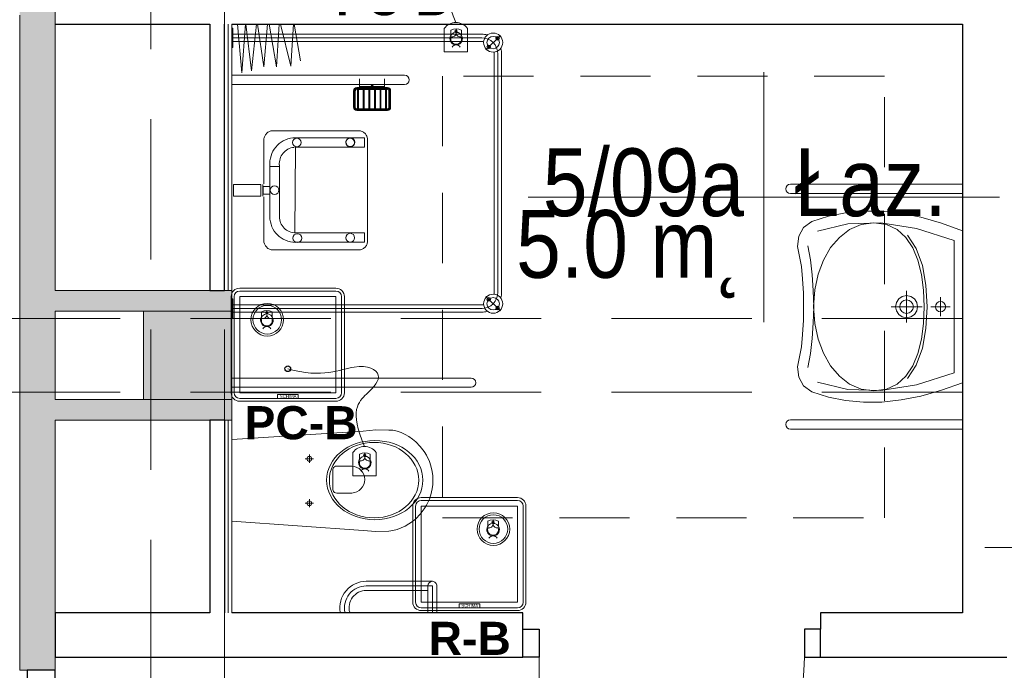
# Model space of a CAD drawing. Header units: centimetres. Extents: x -1316 to 21770, y -8842 to 3590.
# Tile 105 of 125: x 530 to 865, y 781 to 1002. Entities that reach past the tile are written whole.
import ezdxf

# ---------------------------------------------------------------- set-up
doc = ezdxf.new("R2010")
doc.units = ezdxf.units.CM
for name, pattern in [('Hidden', [71.4375, 47.625, -23.8125]), ('Ponad', [39.688, 23.813, -15.875]), ('Ukryte', [71.438, 47.625, -23.813])]:
    doc.linetypes.add(name, pattern=pattern)
for name, color, linetype, lineweight in [('A-AREA-IDEN', 2, 'Continuous', 13), ('A-DETL-GENF', 92, 'Continuous', 9), ('A-DETL-HDLN', 90, 'Ukryte', 9), ('A-DETL-MEDM', 33, 'Continuous', 13), ('A-DOOR', 31, 'Continuous', 13), ('A-FLOR-OVHD', 1, 'Ponad', 9), ('A-WALL', 113, 'Continuous', 13), ('A-WALL-FNSH', 113, 'Continuous', 13), ('A-WALL-IDEN', 211, 'Continuous', 13), ('A-WALL-PATT', 111, 'Continuous', 13), ('P-SANR-FIXT', 6, 'Continuous', 9), ('PRZYW_Elementy_inst_przyw', 7, 'Continuous', 9), ('S-COLS', 52, 'Continuous', 13)]:
    doc.layers.add(name, color=color, linetype=linetype, lineweight=lineweight)
doc.styles.add('adam', font='arialbd.ttf')
doc.styles.add('Arial_11', font='arial.ttf', dxfattribs={"width": 0.85, "height": 23})

# ---------------------------------------------------------------- blocks, each defined once
blk = doc.blocks.new('M_Concrete-Square-Column - 300 x 300mm-1794508-5_piętro III __10_50 m_ - stan projektowany')
at = {"layer": 'S-COLS', "lineweight": 9}
blk.add_hatch(color=254, dxfattribs=at).paths.add_polyline_path([(15, -15), (15, 15), (-15, 15), (-15, -15)], flags=0)
for p, q in [((15, 15), (-15, 15)), ((-15, 15), (-15, -15)), ((15, -15), (15, 15)), ((-15, -15), (15, -15))]:
    blk.add_line(p, q, dxfattribs=at)
blk = doc.blocks.new('DRZWI 1S - automatyczna etykieta - Drzwi 90 _łazienkowe_-2364279-5_piętro III __10_50 m_ - stan projektowany')
at = {"layer": 'A-DETL-GENF'}
for p, q in [((-50.5, 7.5), (-50.5, -2)), ((-45, 7.5), (-50.5, 7.5)), ((-45, -2), (-45, 7.5)), ((50.5, 7.5), (45, 7.5)), ((45, 7.5), (45, -2)), ((50.5, -2), (50.5, 7.5)), ((-50.5, -2), (-45, -2)), ((45, -2), (50.5, -2))]:
    blk.add_line(p, q, dxfattribs=at)
at = {"layer": 'A-DETL-MEDM', "lineweight": 25}
for p, q in [((-45, 7.5), (-50.5, 7.5)), ((-50.5, 7.5), (-50.5, -2)), ((-45, -2), (-45, 7.5)), ((45, -2), (45, 7.5)), ((45, 7.5), (50.5, 7.5)), ((50.5, 7.5), (50.5, -2)), ((-50.5, -2), (-45, -2)), ((50.5, -2), (45, -2))]:
    blk.add_line(p, q, dxfattribs=at)
at = {"layer": 'A-DOOR'}
blk.add_line((45, 7.5), (45, 97.5), dxfattribs=at)
blk.add_arc((45, 7.5), 90, 90, 180, dxfattribs=at)
blk = doc.blocks.new('miska ustępowa dla N_35_5x54 wisząca koło narożna - Type 1-2357504-5_piętro III __10_50 m_ - stan projektowany')
at = {"layer": 'P-SANR-FIXT'}
for p, q in [((-1.4, -3.75), (-4.56, -48.31)), ((29.22, -48.31), (26.4, -3.75)), ((44.09, -84.95), (44.09, -3.75)), ((47.21, -84.95), (47.21, -3.75)), ((3.32, -30.06), (6.14, -30.06)), ((4.69, -28.65), (4.69, -31.45)), ((18.43, -30.06), (21.25, -30.06)), ((19.8, -28.65), (19.8, -31.45)), ((8.17, -39.35), (8.17, -44.47)), ((16.4, -38.08), (9.09, -38.08)), ((17.32, -44.47), (17.32, -39.35)), ((-24.94, -49.38), (-24.94, -70.25)), ((-23.38, -49.38), (-23.38, -71.81)), ((-21.82, -49.38), (-21.82, -71.81)), ((-4.56, -48.31), (-4.88, -52.64)), ((29.58, -52.64), (29.22, -48.31)), ((-4.88, -52.64), (-4.82, -57.07)), ((29.53, -57.07), (29.58, -52.64)), ((-4.82, -57.07), (-4.57, -58.43)), ((-4.57, -58.43), (-4.19, -59.84)), ((-4.19, -59.84), (-3.69, -61.21)), ((28.69, -61.21), (29.19, -59.84)), ((29.19, -59.84), (29.57, -58.43)), ((29.57, -58.43), (29.53, -57.07)), ((-3.69, -61.21), (-3.07, -62.53)), ((-3.07, -62.53), (-2.34, -63.8)), ((27.34, -63.8), (28.07, -62.53)), ((28.07, -62.53), (28.69, -61.21)), ((-2.34, -63.8), (-1.51, -65.01)), ((-1.51, -65.01), (-0.58, -66.14)), ((-0.58, -66.14), (1.02, -67.71)), ((23.98, -67.71), (25.58, -66.14)), ((25.58, -66.14), (26.51, -65.01)), ((26.51, -65.01), (27.34, -63.8)), ((1.02, -67.71), (2.75, -69.02)), ((2.75, -69.02), (4.01, -69.78)), ((4.01, -69.78), (6.13, -70.8)), ((18.87, -70.8), (20.99, -69.78)), ((20.99, -69.78), (22.25, -69.02)), ((22.25, -69.02), (23.98, -67.71)), ((-32.54, -70.25), (-23.38, -70.25)), ((-23.38, -71.81), (-32.54, -71.81)), ((-23.38, -73.37), (-32.54, -73.37)), ((6.13, -70.8), (7.56, -71.26)), ((7.56, -71.26), (9.56, -71.73)), ((9.56, -71.73), (11.02, -71.92)), ((11.02, -71.92), (12.5, -72)), ((12.5, -72), (13.98, -71.92)), ((13.98, -71.92), (15.44, -71.73)), ((15.44, -71.73), (17.44, -71.26)), ((17.44, -71.26), (18.87, -70.8))]:
    blk.add_line(p, q, dxfattribs=at)
for centre in [(4.69, -30.06), (19.8, -30.06)]:
    blk.add_circle(centre, 0.825, dxfattribs=at)
for centre, radius, start, end in [((9.34, -39.23), 1.17, 102.2339, 185.8899), ((16.15, -39.23), 1.17, 354.1101, 77.7661), ((-30.79, -49.38), 8.97, 0, 99.9996), ((-30.79, -49.38), 7.41, 0, 102.1327), ((-30.79, -49.38), 5.85, 0, 105.4382), ((12.74, -44.25), 4.58, 182.8022, 357.1978), ((-23.38, -71.81), 1.56, 0, 90), ((-23.38, -71.81), 1.56, 270, 0), ((45.65, -84.95), 1.56, 180, 360)]:
    blk.add_arc(centre, radius, start, end, dxfattribs=at)
for centre, major_axis, ratio in [((12.55, -52.26), (0, 16.33), 0.823529), ((12.55, -52.01), (0, 15.16), 0.845174)]:
    blk.add_ellipse(centre, major_axis=major_axis, ratio=ratio, dxfattribs=at)
blk = doc.blocks.new('brodzik natryskowy dla N - Type 1-V8-5_piętro III __10_50 m_ - stan projektowany')
at = {"layer": 'P-SANR-FIXT'}
for p, q in [((-35.25, 90), (-40.13, 94.88)), ((47.11, 95.3), (-33.8, 95.3)), ((-33.8, 94.05), (47.11, 94.05)), ((48.56, 90), (53.43, 94.88)), ((47.11, 92.8), (-33.8, 92.8)), ((-40.55, 4.05), (-40.55, 88.55)), ((-39.3, 3.75), (-39.3, 88.55)), ((-38.05, 4.05), (-38.05, 88.55)), ((51.36, 4.05), (51.36, 88.55)), ((52.61, 3.75), (52.61, 88.75)), ((53.86, 4.05), (53.86, 88.55)), ((-26.61, 3.95), (-26.61, 62.35)), ((-23.41, 62.35), (-23.41, 3.95)), ((-15.71, 57.65), (-21.31, 57.65)), ((-15.71, 57.35), (-21.31, 57.35)), ((-15.71, 57.05), (-21.31, 57.05)), ((-22.41, 55.6), (-25.41, 55.6)), ((-22.81, 55.6), (-22.81, 47.1)), ((-22.61, 55.6), (-22.61, 47.1)), ((-22.41, 56.55), (-22.41, 46.15)), ((-22.11, 56.55), (-22.11, 46.15)), ((-21.81, 56.55), (-21.81, 46.15)), ((-21.81, 56.25), (-15.21, 56.25)), ((-21.81, 55.95), (-15.21, 55.95)), ((-21.81, 54.35), (-15.21, 54.35)), ((-21.81, 54.05), (-15.21, 54.05)), ((-15.21, 46.15), (-15.21, 56.55)), ((-14.91, 46.15), (-14.91, 56.55)), ((-14.61, 46.15), (-14.61, 56.55)), ((-21.81, 52.45), (-15.21, 52.45)), ((-21.81, 52.15), (-15.21, 52.15)), ((-21.81, 50.55), (-15.21, 50.55)), ((-21.81, 50.25), (-15.21, 50.25)), ((-22.41, 47.1), (-25.41, 47.1)), ((-21.81, 48.65), (-15.21, 48.65)), ((-21.81, 48.35), (-15.21, 48.35)), ((-7.74, 47.12), (-7.7, 47.39)), ((-7.74, 46.84), (-7.74, 47.12)), ((-7.74, 17.3), (-7.74, 46.84)), ((-7.7, 47.39), (-7.62, 47.66)), ((-7.62, 47.66), (-7.52, 47.93)), ((-7.52, 47.93), (-7.4, 48.18)), ((-7.4, 48.18), (-7.25, 48.42)), ((-7.25, 48.42), (-7.07, 48.65)), ((-7.07, 48.65), (-6.88, 48.86)), ((-6.88, 48.86), (-6.67, 49.06)), ((-6.67, 49.06), (-6.44, 49.24)), ((-6.44, 49.24), (-6.2, 49.39)), ((-6.2, 49.39), (-5.95, 49.52)), ((-5.95, 49.52), (-5.69, 49.63)), ((-5.69, 49.63), (-5.41, 49.71)), ((-5.41, 49.71), (-5.13, 49.76)), ((-5.29, 48.78), (-5.37, 25.35)), ((-2.15, 48.78), (-5.29, 48.78)), ((-5.13, 49.76), (29.82, 49.76)), ((-2.15, 25.38), (-2.15, 48.78)), ((26.92, 48.78), (30.07, 48.78)), ((26.92, 48.78), (26.92, 25.18)), ((29.82, 49.76), (30.1, 49.76)), ((30.07, 25.38), (30.07, 48.78)), ((30.1, 49.76), (30.38, 49.71)), ((30.38, 49.71), (30.65, 49.64)), ((30.65, 49.64), (30.92, 49.53)), ((30.92, 49.53), (31.17, 49.41)), ((31.17, 49.41), (31.41, 49.26)), ((31.41, 49.26), (31.64, 49.09)), ((31.64, 49.09), (31.85, 48.89)), ((31.85, 48.89), (32.05, 48.68)), ((32.05, 48.68), (32.22, 48.46)), ((32.22, 48.46), (32.38, 48.21)), ((32.38, 48.21), (32.51, 47.96)), ((32.51, 47.96), (32.61, 47.69)), ((32.61, 47.69), (32.69, 47.42)), ((32.69, 47.42), (32.74, 47.13)), ((32.74, 47.13), (32.74, 17.61)), ((-21.81, 46.75), (-15.21, 46.75)), ((-21.81, 46.45), (-15.21, 46.45)), ((-21.31, 45.65), (-15.71, 45.65)), ((-21.31, 45.35), (-15.71, 45.35)), ((-21.31, 45.05), (-15.71, 45.05)), ((-5.24, 43.9), (-5.23, 44.04)), ((-5.23, 43.75), (-5.24, 43.9)), ((-5.23, 44.04), (-5.21, 44.19)), ((-5.21, 43.6), (-5.23, 43.75)), ((-5.21, 44.19), (-5.18, 44.33)), ((-5.18, 43.46), (-5.21, 43.6)), ((-5.18, 44.33), (-5.13, 44.46)), ((-5.13, 43.33), (-5.18, 43.46)), ((-5.13, 44.46), (-5.07, 44.59)), ((-5.07, 44.59), (-4.99, 44.71)), ((-4.99, 44.71), (-4.91, 44.83)), ((-4.91, 44.83), (-4.81, 44.93)), ((-4.81, 44.93), (-4.71, 45.02)), ((-4.71, 45.02), (-4.6, 45.11)), ((-4.6, 45.11), (-4.48, 45.18)), ((-4.48, 45.18), (-4.35, 45.24)), ((-4.35, 45.24), (-4.21, 45.29)), ((-4.21, 45.29), (-4.07, 45.33)), ((-4.07, 45.33), (-3.93, 45.35)), ((-3.93, 45.35), (-3.78, 45.36)), ((-3.78, 45.36), (-3.63, 45.35)), ((-3.63, 45.35), (-3.48, 45.33)), ((-3.48, 45.33), (-3.34, 45.29)), ((-3.34, 45.29), (-3.21, 45.24)), ((-3.21, 45.24), (-3.08, 45.18)), ((-3.08, 45.18), (-2.96, 45.11)), ((-2.96, 45.11), (-2.85, 45.02)), ((-2.85, 45.02), (-2.74, 44.93)), ((-2.74, 44.93), (-2.65, 44.83)), ((-2.65, 44.83), (-2.56, 44.71)), ((-2.56, 44.71), (-2.49, 44.59)), ((-2.49, 44.59), (-2.43, 44.46)), ((-2.43, 44.46), (-2.38, 44.33)), ((-2.38, 43.46), (-2.43, 43.33)), ((-2.38, 44.33), (-2.34, 44.19)), ((-2.34, 43.6), (-2.38, 43.46)), ((-2.34, 44.19), (-2.32, 44.04)), ((-2.32, 43.75), (-2.34, 43.6)), ((-2.32, 44.04), (-2.31, 43.9)), ((-2.31, 43.9), (-2.32, 43.75)), ((-5.07, 43.2), (-5.13, 43.33)), ((-4.99, 43.08), (-5.07, 43.2)), ((-4.91, 42.96), (-4.99, 43.08)), ((-4.81, 42.86), (-4.91, 42.96)), ((-4.71, 42.77), (-4.81, 42.86)), ((-4.6, 42.68), (-4.71, 42.77)), ((-4.48, 42.61), (-4.6, 42.68)), ((-4.35, 42.55), (-4.48, 42.61)), ((-4.21, 42.5), (-4.35, 42.55)), ((-4.07, 42.46), (-4.21, 42.5)), ((-3.93, 42.44), (-4.07, 42.46)), ((-3.78, 42.43), (-3.93, 42.44)), ((-3.48, 42.46), (-3.63, 42.44)), ((-3.34, 42.5), (-3.48, 42.46)), ((-3.21, 42.55), (-3.34, 42.5)), ((-3.08, 42.61), (-3.21, 42.55)), ((-2.96, 42.68), (-3.08, 42.61)), ((-2.85, 42.77), (-2.96, 42.68)), ((-2.74, 42.86), (-2.85, 42.77)), ((-2.65, 42.96), (-2.74, 42.86)), ((-2.56, 43.08), (-2.65, 42.96)), ((-2.49, 43.2), (-2.56, 43.08)), ((-2.43, 43.33), (-2.49, 43.2)), ((-44, 24.94), (-31.46, 27.07)), ((-29.67, 23.75), (-44, 24.7)), ((-44, 20.28), (-29.67, 23.75)), ((-5.37, 25.35), (-5.32, 24.46)), ((-5.32, 24.46), (-5.19, 23.6)), ((-5.19, 23.6), (-4.98, 22.76)), ((26.92, 25.18), (-2.15, 25.38)), ((-2.03, 24.3), (-2.11, 24.85)), ((-1.89, 23.76), (-2.03, 24.3)), ((-1.71, 23.26), (-1.89, 23.76)), ((26.48, 23.26), (26.66, 23.76)), ((26.66, 23.76), (26.8, 24.3)), ((26.8, 24.3), (26.88, 24.85)), ((29.97, 23.6), (29.75, 22.76)), ((30.1, 24.46), (29.97, 23.6)), ((30.15, 25.35), (30.1, 24.46)), ((-4.98, 22.76), (-4.68, 21.97)), ((-4.68, 21.97), (-4.32, 21.2)), ((-4.32, 21.2), (-3.88, 20.49)), ((-3.88, 20.49), (-3.38, 19.82)), ((-1.47, 22.77), (-1.71, 23.26)), ((-1.19, 22.31), (-1.47, 22.77)), ((-0.87, 21.89), (-1.19, 22.31)), ((-0.51, 21.49), (-0.87, 21.89)), ((-0.12, 21.13), (-0.51, 21.49)), ((0.31, 20.81), (-0.12, 21.13)), ((0.76, 20.54), (0.31, 20.81)), ((1.25, 20.3), (0.76, 20.54)), ((1.76, 20.11), (1.25, 20.3)), ((2.29, 19.98), (1.76, 20.11)), ((22.49, 19.98), (23.02, 20.11)), ((23.02, 20.11), (23.53, 20.3)), ((23.53, 20.3), (24.01, 20.54)), ((24.01, 20.54), (24.47, 20.81)), ((24.47, 20.81), (24.89, 21.13)), ((24.89, 21.13), (25.29, 21.49)), ((25.29, 21.49), (25.65, 21.89)), ((25.65, 21.89), (25.96, 22.31)), ((25.96, 22.31), (26.24, 22.77)), ((26.24, 22.77), (26.48, 23.26)), ((28.66, 20.49), (28.16, 19.82)), ((29.09, 21.2), (28.66, 20.49)), ((29.46, 21.97), (29.09, 21.2)), ((29.75, 22.76), (29.46, 21.97)), ((-29.41, 18.89), (-44, 19.82)), ((-44, 16.46), (-29.41, 18.89)), ((-7.7, 17.03), (-7.74, 17.3)), ((-7.62, 16.76), (-7.7, 17.03)), ((-7.51, 16.5), (-7.62, 16.76)), ((-3.38, 19.82), (-2.82, 19.2)), ((-2.82, 19.2), (-2.2, 18.64)), ((-2.2, 18.64), (-1.53, 18.13)), ((-1.53, 18.13), (-0.81, 17.7)), ((-0.81, 17.7), (-0.05, 17.33)), ((-0.05, 17.33), (0.75, 17.04)), ((0.75, 17.04), (1.58, 16.82)), ((1.58, 16.82), (2.44, 16.69)), ((2.84, 19.89), (2.29, 19.98)), ((3.4, 19.86), (2.84, 19.89)), ((4.41, 19.87), (3.4, 19.86)), ((3.78, 19.87), (21.37, 19.87)), ((4.41, 16.64), (4.41, 19.87)), ((21.37, 19.87), (21.94, 19.89)), ((21.94, 19.89), (22.49, 19.98)), ((23.2, 16.82), (22.33, 16.69)), ((24.03, 17.04), (23.2, 16.82)), ((24.83, 17.33), (24.03, 17.04)), ((25.59, 17.7), (24.83, 17.33)), ((26.31, 18.13), (25.59, 17.7)), ((26.98, 18.64), (26.31, 18.13)), ((27.59, 19.2), (26.98, 18.64)), ((28.16, 19.82), (27.59, 19.2)), ((32.6, 16.79), (32.49, 16.52)), ((32.68, 17.06), (32.6, 16.79)), ((32.74, 17.33), (32.68, 17.06)), ((32.74, 17.61), (32.74, 17.33)), ((-29.41, 14.55), (-44, 15.88)), ((-44, 12.5), (-29.41, 14.55)), ((-7.38, 16.25), (-7.51, 16.5)), ((-7.23, 16), (-7.38, 16.25)), ((-7.05, 15.77), (-7.23, 16)), ((-6.85, 15.56), (-7.05, 15.77)), ((-6.64, 15.36), (-6.85, 15.56)), ((-6.41, 15.18), (-6.64, 15.36)), ((-6.17, 15.02), (-6.41, 15.18)), ((-5.92, 14.89), (-6.17, 15.02)), ((-5.66, 14.78), (-5.92, 14.89)), ((-5.39, 14.7), (-5.66, 14.78)), ((-5.12, 14.65), (-5.39, 14.7)), ((-4.84, 14.63), (-5.12, 14.65)), ((10.32, 14.63), (-4.84, 14.63)), ((2.44, 16.69), (4.41, 16.64)), ((22.33, 16.69), (3.78, 16.64)), ((10.54, 13.54), (14.45, 13.54)), ((10.54, 4.27), (10.54, 13.54)), ((14.44, 14.29), (10.55, 14.26)), ((11.19, 16.69), (13.8, 16.69)), ((11.19, 14.42), (11.19, 16.69)), ((13.8, 14.42), (11.19, 14.42)), ((13.8, 16.69), (13.8, 14.42)), ((14.45, 4.27), (14.45, 13.54)), ((30.14, 14.63), (14.73, 14.63)), ((30.36, 14.7), (30.1, 14.65)), ((30.62, 14.78), (30.14, 14.63)), ((30.87, 14.89), (30.62, 14.78)), ((31.12, 15.03), (30.87, 14.89)), ((31.36, 15.19), (31.12, 15.03)), ((31.59, 15.37), (31.36, 15.19)), ((31.81, 15.57), (31.59, 15.37)), ((32.01, 15.79), (31.81, 15.57)), ((32.19, 16.02), (32.01, 15.79)), ((32.35, 16.27), (32.19, 16.02)), ((32.49, 16.52), (32.35, 16.27)), ((-28.14, 10.46), (-44, 12.07)), ((-44, 8.54), (-28.14, 10.46)), ((-27.37, 7.14), (-44, 8.35)), ((-44, 5.67), (-27.37, 7.14)), ((-42.55, 4.05), (-42.55, 3.75)), ((-36.05, 4.05), (-42.55, 4.05)), ((-36.05, 3.75), (-36.05, 4.05)), ((14.45, 4.27), (10.54, 4.27)), ((49.36, 4.05), (49.36, 3.75)), ((55.86, 4.05), (49.36, 4.05)), ((55.86, 3.75), (55.86, 4.05))]:
    blk.add_line(p, q, dxfattribs=at)
for centre, radius in [((-37.69, 92.44), 3.25), ((-39.18, 93.92), 0.62), ((-37.69, 92.44), 2.1), ((-39.18, 93.92), 0.32), ((51, 92.44), 3.25), ((51, 92.44), 2.1), ((52.48, 93.92), 0.62), ((52.48, 93.92), 0.32), ((-36.21, 90.95), 0.62), ((-36.21, 90.95), 0.32), ((49.51, 90.95), 0.62), ((49.51, 90.95), 0.32), ((-3.85, 43.99), 1.5), ((28.59, 43.93), 1.5), ((-3.77, 25.8), 1.5), ((28.71, 25.99), 1.5), ((12.42, 18.25), 1.5)]:
    blk.add_circle(centre, radius, dxfattribs=at)
for centre, radius, start, end in [((-33.8, 88.55), 5.5, 90, 180), ((-33.8, 88.55), 6.75, 90, 106.4965), ((47.11, 88.55), 6.75, 73.5035, 90), ((47.11, 88.55), 5.5, 0, 90), ((-33.8, 88.55), 6.75, 163.5035, 180), ((-33.8, 88.55), 4.25, 90, 98.8511), ((47.11, 88.55), 4.25, 81.1489, 90), ((47.11, 88.55), 6.75, 0, 16.4965), ((-33.8, 88.55), 4.25, 171.1489, 180), ((47.11, 88.55), 4.25, 0, 8.8511), ((-25.01, 62.35), 1.6, 0, 180), ((-21.31, 56.55), 1.1, 90, 180), ((-21.31, 56.55), 0.8, 90, 180), ((-21.31, 56.55), 0.5, 90, 180), ((-15.71, 56.55), 1.1, 0, 90), ((-15.71, 56.55), 0.8, 0, 90), ((-15.71, 56.55), 0.5, 0, 90), ((-21.31, 46.15), 1.1, 180, 270), ((-21.31, 46.15), 0.8, 180, 270), ((-21.31, 46.15), 0.5, 180, 270), ((-15.71, 46.15), 0.5, 270, 0), ((-15.71, 46.15), 0.8, 270, 0), ((-15.71, 46.15), 1.1, 270, 0)]:
    blk.add_arc(centre, radius, start, end, dxfattribs=at)
blk.add_ellipse((-23.14, 51.35), major_axis=(0, 0.325), ratio=0.224951, dxfattribs=at)
blk = doc.blocks.new('umywalka dla N_65x56 koło - Type 1-2359174-5_piętro III __10_50 m_ - stan projektowany')
at = {"layer": 'P-SANR-FIXT'}
for p, q in [((-29.1, 65.9), (-29.1, 7.5)), ((-25.9, 65.9), (-25.9, 7.5)), ((-7.9, 63.51), (-11.49, 63.08)), ((-3.96, 62.78), (-7.9, 63.51)), ((32.9, 63.51), (28.96, 62.78)), ((36.49, 63.08), (32.9, 63.51)), ((50.9, 65.9), (50.9, 7.5)), ((54.1, 7.5), (54.1, 65.9)), ((-14.43, 61.47), (-16.38, 58.62)), ((-11.49, 63.08), (-14.43, 61.47)), ((-1.14, 62.22), (-3.96, 62.78)), ((3.08, 61.79), (-1.14, 62.22)), ((7.9, 61.54), (3.08, 61.79)), ((12.5, 61.51), (7.9, 61.54)), ((17.1, 61.54), (12.5, 61.51)), ((21.92, 61.79), (17.1, 61.54)), ((26.14, 62.22), (21.92, 61.79)), ((28.96, 62.78), (26.14, 62.22)), ((39.43, 61.47), (36.49, 63.08)), ((41.38, 58.62), (39.43, 61.47)), ((-16.38, 58.62), (-18.22, 53.01)), ((-8.14, 60.01), (-3.44, 59.13)), ((-3.44, 59.13), (1.64, 58.58)), ((6.84, 57.67), (1.52, 56.54)), ((1.64, 58.58), (6.99, 58.24)), ((12.52, 58.06), (6.84, 57.67)), ((6.99, 58.24), (12.48, 58.02)), ((12.48, 58.02), (17.98, 58.24)), ((18.18, 57.67), (12.52, 58.06)), ((17.98, 58.24), (23.33, 58.58)), ((23.49, 56.54), (18.18, 57.67)), ((23.33, 58.58), (28.41, 59.13)), ((28.41, 59.13), (33.11, 60.01)), ((43.22, 53.01), (41.38, 58.62)), ((-13.17, 56.78), (-15.64, 46.48)), ((-3.33, 54.72), (-7.59, 52.29)), ((1.52, 56.54), (-3.33, 54.72)), ((28.31, 54.72), (23.49, 56.54)), ((32.54, 52.29), (28.31, 54.72)), ((40.64, 46.48), (38.17, 56.78)), ((-18.22, 53.01), (-19.42, 47.19)), ((-7.59, 52.29), (-11.11, 49.31)), ((36.03, 49.31), (32.54, 52.29)), ((44.42, 47.19), (43.22, 53.01)), ((-19.42, 47.19), (-19.97, 41.14)), ((-11.11, 49.31), (-13.79, 45.83)), ((38.68, 45.83), (36.03, 49.31)), ((44.97, 41.14), (44.42, 47.19)), ((-15.64, 46.48), (-15.95, 35.24)), ((-13.79, 45.83), (-15.49, 41.92)), ((40.36, 41.92), (38.68, 45.83)), ((40.95, 35.24), (40.64, 46.48)), ((-19.97, 41.14), (-19.89, 34.88)), ((-15.49, 41.92), (-16.08, 37.64)), ((40.95, 37.64), (40.36, 41.92)), ((44.89, 34.88), (44.97, 41.14)), ((-16.08, 37.64), (-15.49, 33.33)), ((40.36, 33.33), (40.95, 37.64)), ((-19.89, 34.88), (-19.18, 28.39)), ((-15.95, 35.24), (-14.09, 23.15)), ((39.09, 23.15), (40.95, 35.24)), ((44.18, 28.39), (44.89, 34.88)), ((-15.49, 33.33), (-13.8, 29.72)), ((11.04, 29.97), (12.5, 30.26)), ((12.5, 31.76), (12.5, 21.26)), ((12.5, 30.26), (13.96, 29.97)), ((38.67, 29.72), (40.36, 33.33)), ((-19.18, 28.39), (-17.85, 21.67)), ((-13.8, 29.72), (-11.14, 26.76)), ((-11.14, 26.76), (-7.63, 24.42)), ((8.75, 26.51), (9.04, 27.97)), ((9.04, 27.97), (9.85, 29.16)), ((9.85, 29.16), (11.04, 29.97)), ((10.2, 26.51), (10.38, 27.41)), ((10.38, 27.41), (10.87, 28.14)), ((10.87, 28.14), (11.61, 28.63)), ((11.61, 28.63), (12.5, 28.81)), ((12.5, 28.81), (13.39, 28.63)), ((13.39, 28.63), (14.13, 28.14)), ((13.96, 29.97), (15.15, 29.16)), ((14.13, 28.14), (14.62, 27.41)), ((14.62, 27.41), (14.8, 26.51)), ((15.15, 29.16), (15.96, 27.97)), ((15.96, 27.97), (16.25, 26.51)), ((32.5, 24.42), (36.01, 26.76)), ((36.01, 26.76), (38.67, 29.72)), ((42.85, 21.67), (44.18, 28.39)), ((-7.38, 23.21), (-11.89, 26.24)), ((-7.63, 24.42), (-3.39, 22.67)), ((7.16, 26.51), (17.84, 26.51)), ((9.04, 25.06), (8.75, 26.51)), ((9.85, 23.86), (9.04, 25.06)), ((11.04, 23.06), (9.85, 23.86)), ((10.38, 25.62), (10.2, 26.51)), ((10.87, 24.89), (10.38, 25.62)), ((11.61, 24.39), (10.87, 24.89)), ((12.5, 24.21), (11.61, 24.39)), ((13.39, 24.39), (12.5, 24.21)), ((14.13, 24.89), (13.39, 24.39)), ((15.15, 23.86), (13.96, 23.06)), ((14.62, 25.62), (14.13, 24.89)), ((14.8, 26.51), (14.62, 25.62)), ((15.96, 25.06), (15.15, 23.86)), ((16.25, 26.51), (15.96, 25.06)), ((28.26, 22.67), (32.5, 24.42)), ((36.76, 26.24), (32.25, 23.21)), ((-17.85, 21.67), (-15.89, 14.7)), ((-14.09, 23.15), (-10.01, 10.3)), ((-1.64, 21.13), (-7.38, 23.21)), ((-3.39, 22.67), (1.45, 21.46)), ((5.06, 19.92), (-1.64, 21.13)), ((1.45, 21.46), (6.76, 20.76)), ((6.76, 20.76), (12.43, 20.54)), ((12.5, 22.76), (11.04, 23.06)), ((12.43, 20.54), (18.1, 20.76)), ((13.96, 23.06), (12.5, 22.76)), ((18.1, 20.76), (23.42, 21.46)), ((26.51, 21.13), (19.81, 19.92)), ((23.42, 21.46), (28.26, 22.67)), ((32.25, 23.21), (26.51, 21.13)), ((35.01, 10.3), (39.09, 23.15)), ((40.89, 14.7), (42.85, 21.67)), ((12.43, 19.54), (5.06, 19.92)), ((11.82, 16.59), (12.5, 16.73)), ((19.81, 19.92), (12.43, 19.54)), ((12.5, 18.23), (12.5, 11.72)), ((12.5, 16.73), (13.18, 16.59)), ((-15.89, 14.7), (-13.31, 7.5)), ((15.75, 14.98), (9.25, 14.98)), ((10.75, 14.98), (10.89, 15.66)), ((10.89, 14.3), (10.75, 14.98)), ((10.89, 15.66), (11.26, 16.21)), ((11.26, 13.74), (10.89, 14.3)), ((11.26, 16.21), (11.82, 16.59)), ((11.82, 13.36), (11.26, 13.74)), ((13.18, 16.59), (13.74, 16.21)), ((13.74, 13.74), (13.18, 13.36)), ((13.74, 16.21), (14.11, 15.66)), ((14.11, 14.3), (13.74, 13.74)), ((14.11, 15.66), (14.25, 14.98)), ((14.25, 14.98), (14.11, 14.3)), ((38.31, 7.5), (40.89, 14.7)), ((-10.01, 10.3), (12.5, 10.3)), ((12.5, 13.22), (11.82, 13.36)), ((13.18, 13.36), (12.5, 13.22)), ((12.5, 10.3), (35.01, 10.3))]:
    blk.add_line(p, q, dxfattribs=at)
for centre in [(-27.5, 65.9), (52.5, 65.9)]:
    blk.add_arc(centre, 1.6, 360, 180, dxfattribs=at)
blk = doc.blocks.new('DRZWI 1S - automatyczna etykieta - Drzwi 110-2387946-5_piętro III __10_50 m_ - stan projektowany')
at = {"layer": 'A-DETL-GENF'}
for p, q in [((-60.5, 3.5), (-55, 3.5)), ((-60.5, -6), (-60.5, 3.5)), ((-55, 3.5), (-55, -6)), ((55, 3.5), (60.5, 3.5)), ((55, -6), (55, 3.5)), ((60.5, 3.5), (60.5, -6)), ((-55, -6), (-60.5, -6)), ((60.5, -6), (55, -6))]:
    blk.add_line(p, q, dxfattribs=at)
at = {"layer": 'A-DETL-MEDM', "lineweight": 25}
for p, q in [((-60.5, -6), (-60.5, 3.5)), ((-60.5, 3.5), (-55, 3.5)), ((-55, 3.5), (-55, -6)), ((55, 3.5), (55, -6)), ((60.5, 3.5), (55, 3.5)), ((60.5, -6), (60.5, 3.5)), ((-55, -6), (-60.5, -6)), ((55, -6), (60.5, -6))]:
    blk.add_line(p, q, dxfattribs=at)
at = {"layer": 'A-DOOR'}
blk.add_line((55, -6), (55, -116), dxfattribs=at)
blk.add_arc((55, -6), 110, 180, 270, dxfattribs=at)
blk = doc.blocks.new('METKA_POMIESZCZENIA2 - Rozbudowana krótka - bez ramki-2403173-5_piętro III __10_50 m_ - stan projektowany')
at = {"layer": 'A-AREA-IDEN'}
for p, q in [((0, 0.425), (0, 0)), ((0.0976, 0), (-0.8, 0)), ((-0.8, 0), (0.8, 0)), ((0, 0), (0, -0.425))]:
    blk.add_line(p, q, dxfattribs=at)
blk = doc.blocks.new('Ikona')
at = {"layer": 'PRZYW_Elementy_inst_przyw'}
h = blk.add_hatch(color=1, dxfattribs=at)
h.dxf.hatch_style = 1
h.paths.add_polyline_path([(-1065.97, 3801.31), (-1066.17, 3801.31), (-1066.17, 3801.08), (-1065.97, 3801.08)])
h.paths.add_polyline_path([(-1065.97, 3801.08), (-1066.17, 3801.08), (-1066.17, 3800.87), (-1065.97, 3800.87)])
h.paths.add_polyline_path([(-1065.74, 3801.08), (-1065.97, 3801.08), (-1065.97, 3800.87), (-1065.74, 3800.87)])
h.paths.add_polyline_path([(-1066.17, 3801.08), (-1066.41, 3801.08), (-1066.41, 3800.87), (-1066.17, 3800.87)])
h.paths.add_polyline_path([(-1065.97, 3800.87), (-1066.17, 3800.87), (-1066.17, 3800.64), (-1065.97, 3800.64)])
at = {"layer": 'PRZYW_Elementy_inst_przyw', "color": 1}
for p, q in [((-1067.65, 3799.71), (-1067.65, 3801.21)), ((-1064.49, 3799.71), (-1064.49, 3801.21))]:
    blk.add_line(p, q, dxfattribs=at)
for points in [[(-1065.74, 3801.08), (-1065.74, 3800.87), (-1066.41, 3800.87), (-1066.41, 3801.08)], [(-1066.17, 3801.31), (-1065.97, 3801.31), (-1065.97, 3800.64), (-1066.17, 3800.64)]]:
    blk.add_lwpolyline(points, close=True, dxfattribs=at)
for centre, radius, start, end in [((-1066.07, 3798.03), 3.55, 63.5398, 116.4602), ((-1066.07, 3798.74), 1.85, 31.7978, 276.8309), ((-1066.06, 3798.68), 1.6, 156.7793, 23.2207), ((-1066.07, 3798.72), 1.65, 89.6447, 89.8927), ((-1066.08, 3798.74), 1.86, 277.2029, 31.4258), ((-1066.07, 3795.45), 1.43, 32.8175, 147.1825)]:
    blk.add_arc(centre, radius, start, end, dxfattribs=at)
at = {"layer": 'PRZYW_Elementy_inst_przyw', "color": 1, "lineweight": 5}
for centre, start, end in [((-1067.2, 3800.4), 253.1892, 358.3615), ((-1064.92, 3800.4), 181.6385, 286.8108)]:
    blk.add_arc(centre, 1.14, start, end, dxfattribs=at)
blk = doc.blocks.new('PC-B')
at = {"layer": 'PRZYW_Elementy_inst_przyw'}
for p, q in [((16.32, 0), (-16.32, 0)), ((-19.2, -2.88), (-19.2, -35.52)), ((-18.24, -2.88), (-18.24, -35.52)), ((-16.32, -0.96), (16.32, -0.96)), ((18.24, -2.88), (18.24, -35.52)), ((19.2, -35.52), (19.2, -2.88)), ((-16.32, -37.44), (16.32, -37.44)), ((-16.32, -38.4), (16.32, -38.4))]:
    blk.add_line(p, q, dxfattribs=at)
at = {"layer": 'PRZYW_Elementy_inst_przyw', "color": 7}
blk.add_lwpolyline([(-16.32, -2.88), (16.32, -2.88), (16.32, -35.52), (-16.32, -35.52)], close=True, dxfattribs=at)
at = {"layer": 'PRZYW_Elementy_inst_przyw', "color": 0}
blk.add_lwpolyline([(-3.49, -36.08), (3.49, -36.08), (3.49, -37.44), (-3.49, -37.44)], close=True, dxfattribs=at)
at = {"layer": 'PRZYW_Elementy_inst_przyw', "color": 0, "lineweight": 5, "ltscale": 0.4}
blk.add_lwpolyline([(29.98, -55.8), (29.98, -63.78), (22.13, -63.78), (22.13, -55.8)], dxfattribs=at)
at = {"layer": 'PRZYW_Elementy_inst_przyw', "lineweight": 5}
for radius in [5.55, 4.87]:
    blk.add_circle((-6.96, -10.7), radius, dxfattribs=at)
at = {"layer": 'PRZYW_Elementy_inst_przyw', "linetype": 'Continuous', "lineweight": -3, "ltscale": 0.4}
blk.add_circle((0, -27.36), 0.96, dxfattribs=at)
at = {"layer": 'PRZYW_Elementy_inst_przyw'}
for centre, radius, start, end in [((-16.32, -2.88), 2.88, 90, 180), ((16.32, -2.88), 2.88, 0, 90), ((-16.32, -2.88), 1.92, 90, 180), ((16.32, -2.88), 1.92, 0, 90), ((-16.32, -35.52), 2.88, 180, 270), ((-16.32, -35.52), 1.92, 180, 270), ((16.32, -35.52), 2.88, 270, 0), ((16.32, -35.52), 1.92, 270, 0)]:
    blk.add_arc(centre, radius, start, end, dxfattribs=at)
at = {"layer": 'PRZYW_Elementy_inst_przyw', "color": 0, "lineweight": 5, "ltscale": 0.4}
blk.add_arc((26.05, -58.49), 4.75, 34.3565, 145.6435, dxfattribs=at)
at = {"layer": 'PRZYW_Elementy_inst_przyw', "color": 0, "linetype": 'Continuous', "lineweight": 5, "ltscale": 0.4}
blk.add_open_spline([(0, -27.36), (11.69, -30.77), (24.21, -24.31), (33.16, -29.41), (27.42, -35.44), (20.7, -41.6), (26.05, -53.73)], degree=3, dxfattribs=at)
at = {"layer": 'PRZYW_Elementy_inst_przyw', "lineweight": 5, "xscale": 1.155937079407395, "yscale": 1.155937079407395, "zscale": 1.155937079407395}
for p in [(1225.21, -4402), (1258.45, -4450.36)]:
    blk.add_blockref('Ikona', p, dxfattribs=at)
at = {"layer": 'PRZYW_Elementy_inst_przyw', "color": 0, "insert": (-2.71, -36.19), "char_height": 1.056, "attachment_point": 1}
blk.add_mtext_dynamic_manual_height_columns('SCHIMA', width=11.8192, gutter_width=12.5, heights=[0], dxfattribs=at)
at = {"layer": 'PRZYW_Elementy_inst_przyw', "color": 7, "linetype": 'Continuous', "lineweight": -3, "style": 'adam'}
blk.add_attdef('NAZWA', (-14.71, -51.32), '', height=11.25, dxfattribs=at)
blk = doc.blocks.new('Ikona2')
at = {"layer": 'PRZYW_Elementy_inst_przyw'}
h = blk.add_hatch(color=106, dxfattribs=at)
h.dxf.hatch_style = 1
h.paths.add_polyline_path([(0.1, -0.27), (-0.1, -0.27), (-0.1, -0.5), (0.1, -0.5)])
h.paths.add_polyline_path([(0.1, -0.5), (-0.1, -0.5), (-0.1, -0.7), (0.1, -0.7)])
h.paths.add_polyline_path([(0.34, -0.5), (0.1, -0.5), (0.1, -0.7), (0.34, -0.7)])
h.paths.add_polyline_path([(-0.1, -0.5), (-0.34, -0.5), (-0.34, -0.7), (-0.1, -0.7)])
h.paths.add_polyline_path([(0.1, -0.7), (-0.1, -0.7), (-0.1, -0.94), (0.1, -0.94)])
at = {"layer": 'PRZYW_Elementy_inst_przyw', "color": 106}
for p, q in [((-1.58, -1.86), (-1.58, -0.37)), ((1.58, -1.86), (1.58, -0.37))]:
    blk.add_line(p, q, dxfattribs=at)
for points in [[(0.34, -0.5), (0.34, -0.7), (-0.34, -0.7), (-0.34, -0.5)], [(-0.1, -0.27), (0.1, -0.27), (0.1, -0.94), (-0.1, -0.94)]]:
    blk.add_lwpolyline(points, close=True, dxfattribs=at)
for centre, radius, start, end in [((0, -3.55), 3.55, 63.5398, 116.4602), ((0, -2.84), 1.85, 31.7978, 276.8309), ((0.01, -2.9), 1.6, 156.7793, 23.2207), ((0, -2.85), 1.65, 89.6447, 89.8927), ((-0.01, -2.84), 1.86, 277.2029, 31.4258), ((0, -6.13), 1.43, 32.8175, 147.1825)]:
    blk.add_arc(centre, radius, start, end, dxfattribs=at)
at = {"layer": 'PRZYW_Elementy_inst_przyw', "color": 106, "lineweight": 5}
for centre, start, end in [((-1.13, -1.18), 253.1892, 358.3615), ((1.15, -1.18), 181.6385, 286.8108)]:
    blk.add_arc(centre, 1.14, start, end, dxfattribs=at)
blk = doc.blocks.new('R-B')
at = {"layer": 'PRZYW_Elementy_inst_przyw'}
for p, q in [((16.32, 0), (-16.32, 0)), ((-19.2, -2.88), (-19.2, -35.52)), ((-18.24, -2.88), (-18.24, -35.52)), ((-16.32, -0.96), (16.32, -0.96)), ((18.24, -2.88), (18.24, -35.52)), ((19.2, -35.52), (19.2, -2.88)), ((-16.32, -37.44), (16.32, -37.44)), ((-16.32, -38.4), (16.32, -38.4))]:
    blk.add_line(p, q, dxfattribs=at)
at = {"layer": 'PRZYW_Elementy_inst_przyw', "color": 7}
blk.add_lwpolyline([(-16.32, -2.88), (16.32, -2.88), (16.32, -35.52), (-16.32, -35.52)], close=True, dxfattribs=at)
at = {"layer": 'PRZYW_Elementy_inst_przyw', "color": 0}
blk.add_lwpolyline([(-3.49, -36.08), (3.49, -36.08), (3.49, -37.44), (-3.49, -37.44)], close=True, dxfattribs=at)
at = {"layer": 'PRZYW_Elementy_inst_przyw', "lineweight": 5}
for radius in [5.55, 4.87]:
    blk.add_circle((8.16, -10.7), radius, dxfattribs=at)
at = {"layer": 'PRZYW_Elementy_inst_przyw'}
for centre, radius, start, end in [((-16.32, -2.88), 2.88, 90, 180), ((16.32, -2.88), 2.88, 0, 90), ((-16.32, -2.88), 1.92, 90, 180), ((16.32, -2.88), 1.92, 0, 90), ((-16.32, -35.52), 2.88, 180, 270), ((-16.32, -35.52), 1.92, 180, 270), ((16.32, -35.52), 2.88, 270, 0), ((16.32, -35.52), 1.92, 270, 0)]:
    blk.add_arc(centre, radius, start, end, dxfattribs=at)
at = {"layer": 'PRZYW_Elementy_inst_przyw', "lineweight": 5, "xscale": 1.155937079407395, "yscale": 1.155937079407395, "zscale": 1.155937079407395}
blk.add_blockref('Ikona2', (8.03, -7.61), dxfattribs=at)
at = {"layer": 'PRZYW_Elementy_inst_przyw', "color": 0, "insert": (-2.71, -36.19), "char_height": 1.056, "attachment_point": 1}
blk.add_mtext_dynamic_manual_height_columns('SCHIMA', width=11.8192, gutter_width=12.5, heights=[0], dxfattribs=at)
at = {"layer": 'PRZYW_Elementy_inst_przyw', "color": 7, "linetype": 'Continuous', "lineweight": -3, "style": 'adam'}
blk.add_attdef('NAZWA', (-13.85, -53.45), '', height=11.25, dxfattribs=at)

msp = doc.modelspace()

# ---------------------------------------------------------------- hatches: boundary and pattern name
at = {"layer": 'A-WALL-PATT'}
h = msp.add_hatch(color=9, dxfattribs=at)
h.paths.add_polyline_path([(542.38, 132.33), (542.38, 139.33), (530.38, 139.33), (530.38, 132.33)], flags=0)
h.paths.add_polyline_path([(530.38, 250.33), (542.38, 250.33), (542.38, 515.33), (530.38, 515.33), (530.38, 419.08)], flags=0)
h.paths.add_polyline_path([(542.38, 657.83), (542.38, 660.33), (530.38, 660.33), (530.38, 657.83), (532.88, 657.83)], flags=0)
h.paths.add_polyline_path([(542.38, 781.33), (542.38, 1102.83), (530.38, 1102.83), (530.38, 781.33), (532.88, 781.33)], flags=0)
h.paths.add_polyline_path([(530.38, 1312.83), (542.38, 1312.83), (542.38, 1431.33), (530.38, 1431.33)], flags=0)
h.paths.add_polyline_path([(530.38, 1633.83), (542.38, 1633.83), (542.38, 2022.83), (530.38, 2022.83), (530.38, 1665.12)], flags=0)
h.paths.add_polyline_path([(542.38, 2173.83), (542.38, 2458.83), (530.38, 2458.83), (530.38, 2173.83)], flags=0)
h.paths.add_polyline_path([(530.38, 2593.83), (542.38, 2593.83), (542.38, 2824.33), (530.38, 2824.33), (530.38, 2634.27)], flags=0)
for points in [[(602.38, 903.33), (602.38, 910.33), (542.38, 910.33), (542.38, 903.33), (572.38, 903.33)], [(602.38, 866.33), (602.38, 873.33), (542.38, 873.33), (542.38, 866.33), (572.38, 866.33)]]:
    msp.add_hatch(color=9, dxfattribs=at).paths.add_polyline_path(points, flags=0)

# ---------------------------------------------------------------- linework, layer by layer
at = {"layer": 'A-DETL-HDLN'}
for p, q in [((574.88, 420.83), (574.88, 2793.33)), ((599.88, 420.83), (599.88, 2793.33)), ((-1197.62, 900.83), (1172.38, 900.83)), ((-1197.62, 875.83), (1172.38, 875.83))]:
    msp.add_line(p, q, dxfattribs=at)
at = {"layer": 'A-FLOR-OVHD'}
for p, q in [((823.87, 983.15), (673.87, 983.15)), ((673.87, 983.15), (673.87, 833.15)), ((823.87, 833.15), (823.87, 983.15)), ((673.87, 833.15), (823.87, 833.15))]:
    msp.add_line(p, q, dxfattribs=at)
at = {"layer": 'A-WALL'}
for p, q in [((542.38, 1015.83), (542.38, 1000.83)), ((601.13, 910.33), (601.13, 1000.83)), ((601.13, 866.33), (601.13, 800.83))]:
    msp.add_line(p, q, dxfattribs=at)
at = {"layer": 'A-WALL', "lineweight": 9}
for p, q in [((530.38, 1003.78), (530.38, 781.33)), ((542.38, 910.33), (542.38, 1000.83)), ((594.88, 910.33), (542.38, 910.33)), ((602.38, 903.33), (602.38, 910.33)), ((542.38, 873.33), (542.38, 903.33)), ((542.38, 903.33), (572.38, 903.33)), ((572.38, 873.33), (542.38, 873.33)), ((602.38, 866.33), (602.38, 873.33)), ((542.38, 781.33), (542.38, 866.33)), ((542.38, 866.33), (594.88, 866.33)), ((530.38, 781.33), (532.88, 781.33))]:
    msp.add_line(p, q, dxfattribs=at)
at = {"layer": 'A-WALL', "color": 7, "lineweight": 25}
for p, q in [((542.38, 1000.83), (594.88, 1000.83)), ((594.88, 1000.83), (594.88, 910.33)), ((599.88, 910.33), (599.88, 1000.83)), ((602.38, 1000.83), (850.38, 1000.83)), ((850.38, 1000.83), (850.38, 800.83)), ((594.88, 910.33), (599.88, 910.33)), ((599.88, 866.33), (594.88, 866.33)), ((594.88, 866.33), (594.88, 800.83)), ((599.88, 866.33), (599.88, 800.83)), ((594.88, 800.83), (542.38, 800.83)), ((542.38, 800.83), (542.38, 785.83)), ((701.18, 800.83), (602.38, 800.83)), ((701.18, 795.33), (701.18, 800.83)), ((850.38, 800.83), (802.18, 800.83)), ((802.18, 800.83), (802.18, 795.33)), ((542.38, 785.83), (701.18, 785.83)), ((802.18, 785.83), (865.38, 785.83))]:
    msp.add_line(p, q, dxfattribs=at)
at = {"layer": 'A-WALL-FNSH', "color": 250, "lineweight": 9}
for p, q in [((602.38, 910.33), (602.38, 1000.83)), ((599.88, 910.33), (602.38, 910.33)), ((602.38, 866.33), (599.88, 866.33)), ((602.38, 800.83), (602.38, 866.33))]:
    msp.add_line(p, q, dxfattribs=at)
at = {"layer": 'A-WALL-IDEN'}
msp.add_line((857.88, 823), (927.51, 823), dxfattribs=at)

# ---------------------------------------------------------------- block references
at = {"layer": 'A-AREA-IDEN', "xscale": 99.99999999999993, "yscale": 99.99999999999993, "zscale": 99.99999999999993}
msp.add_blockref('METKA_POMIESZCZENIA2 - Rozbudowana krótka - bez ramki-2403173-5_piętro III __10_50 m_ - stan projektowany', (782.91, 942.03), dxfattribs=at)
at = {"layer": 'A-DOOR'}
for name, p, rotation in [('DRZWI 1S - automatyczna etykieta - Drzwi 90 _łazienkowe_-2364279-5_piętro III __10_50 m_ - stan projektowany', (751.68, 793.33), 180), ('DRZWI 1S - automatyczna etykieta - Drzwi 110-2387946-5_piętro III __10_50 m_ - stan projektowany', (536.38, 720.83), 89.9999999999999)]:
    msp.add_blockref(name, p, dxfattribs=dict(at, rotation=rotation))
at = {"layer": 'P-SANR-FIXT'}
for name, p, rotation in [('brodzik natryskowy dla N - Type 1-V8-5_piętro III __10_50 m_ - stan projektowany', (598.63, 956.83), 270.0000000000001), ('umywalka dla N_65x56 koło - Type 1-2359174-5_piętro III __10_50 m_ - stan projektowany', (857.88, 892.33), 90), ('miska ustępowa dla N_35_5x54 wisząca koło narożna - Type 1-2357504-5_piętro III __10_50 m_ - stan projektowany', (598.63, 833.37), 90.00000000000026)]:
    msp.add_blockref(name, p, dxfattribs=dict(at, rotation=rotation))
at = {"layer": 'PRZYW_Elementy_inst_przyw', "linetype": 'Hidden', "lineweight": 5}
for name, p, values in [('PC-B', (652.36, 1055.11), {'NAZWA': 'PC-B'}), ('PC-B', (621.36, 911.11), {'NAZWA': 'PC-B'}), ('R-B', (683, 840), {'NAZWA': 'R-B'})]:
    msp.add_blockref(name, p, dxfattribs=at).add_auto_attribs(values)
at = {"layer": 'S-COLS', "lineweight": 9}
msp.add_blockref('M_Concrete-Square-Column - 300 x 300mm-1794508-5_piętro III __10_50 m_ - stan projektowany', (587.38, 888.33), dxfattribs=at)

# ---------------------------------------------------------------- texts
at = {"layer": 'A-AREA-IDEN', "color": 0, "char_height": 23, "line_spacing_factor": 0.936439, "style": 'Arial_11'}
for s, insert, width, attachment_point in [('\\pt84.99995,169.9999,255.00008,340.00003,424.99998,509.99993,595.00011,680.00006,765.00001,849.99996,934.99991,1020.00009,1105.00004,1189.99999,1274.99994,1359.99989,1445.00007,1530.00002,1614.99997,1699.99992,1785.0001,1870.00005,1955,2039.99995,2124.9999,2210.00008,2295.00003,2379.99998,2464.99993,2550.00011,2635.00006,2720.00001;Łaz.', (793.33, 935.25), 51.765, 7), ('\\pxqr,t3.69565,7.3913,11.08696,14.78261,18.47826,22.17391,25.86957,29.56522,33.26087,36.95652,40.65217,44.34783,48.04348,51.73913,55.43478,59.13043,62.82609,66.52174,70.21739,73.91304,77.6087,81.30435,85,88.69565,92.3913,96.08696,99.78261,103.47826,107.17391,110.86957,114.56522,118.26087;{5/09a}', (776.25, 935.25), 68, 9), ('\\pt84.99995,169.9999,255.00008,340.00003,424.99998,509.99993,595.00011,680.00006,765.00001,849.99996,934.99991,1020.00009,1105.00004,1189.99999,1274.99994,1359.99989,1445.00007,1530.00002,1614.99997,1699.99992,1785.0001,1870.00005,1955,2039.99995,2124.9999,2210.00008,2295.00003,2379.99998,2464.99993,2550.00011,2635.00006,2720.00001;5.0 m˛', (776.25, 937.64), 76.5, 3)]:
    msp.add_mtext(s, dxfattribs=dict(at, insert=insert, width=width, attachment_point=attachment_point))

doc.saveas('drawing.dxf')
